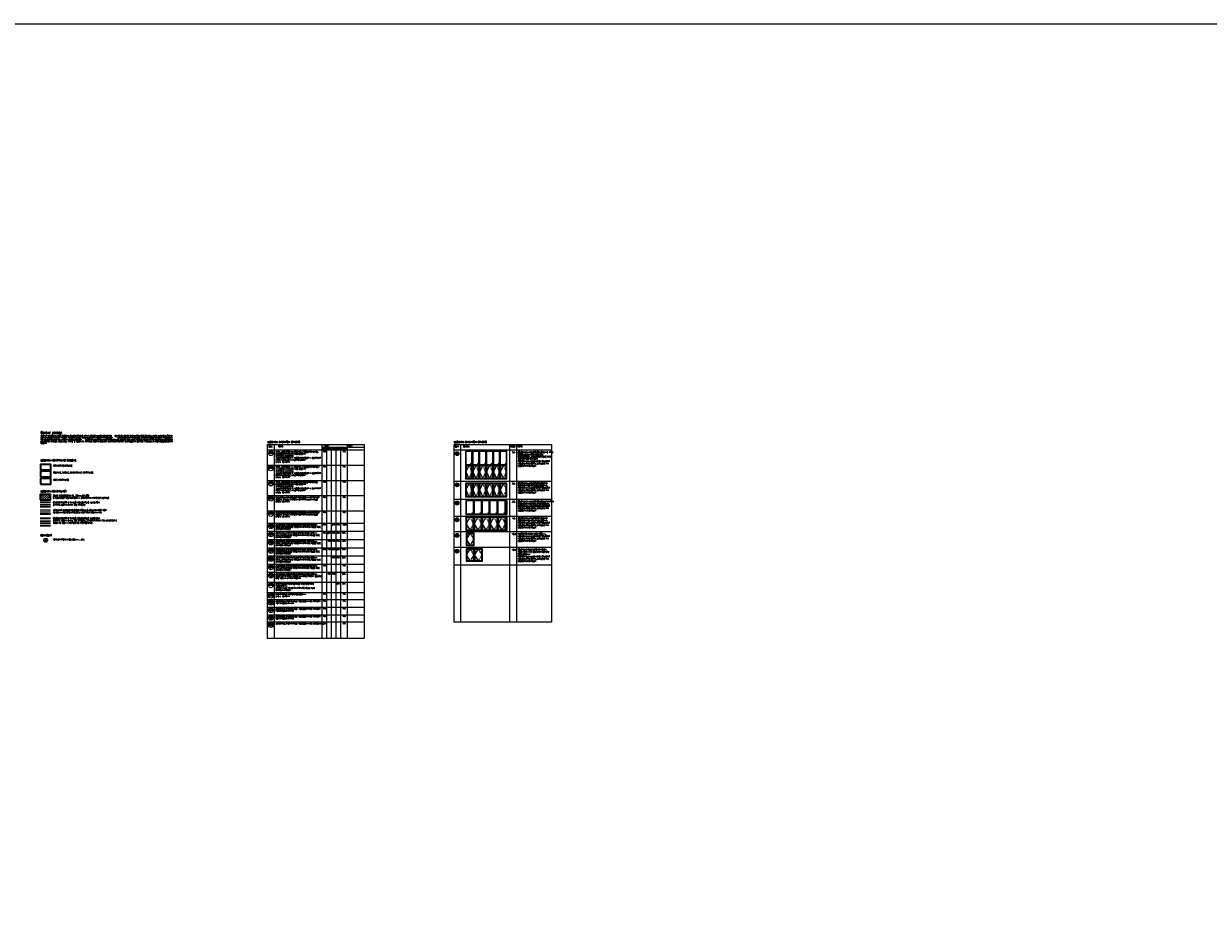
# Model space of a CAD drawing. Header units: millimetres. Extents: x -485339 to 350584, y -2181201 to -313328.
# Tile 78 of 115: x -16546 to 156034, y -1059912 to -929891. Entities that reach past the tile are written whole.
import ezdxf
from ezdxf.enums import TextEntityAlignment as Align

# ---------------------------------------------------------------- set-up
doc = ezdxf.new("R2010")
doc.units = ezdxf.units.MM
doc.header["$LTSCALE"] = 10
doc.linetypes.add('ČÁRKOVANÁ', pattern=[19.05, 12.7, -6.35])
doc.layers.get('Defpoints').update_dxf_attribs({"color": 201})
doc.layers.add('BOUR_ČÁRY_OBRYS', color=7, linetype='Continuous', lineweight=35, true_color=0x4ccd32)
doc.layers.add('BOURÁNÍ_POPIS', color=7, linetype='Continuous', lineweight=18, true_color=0x4ccd32)
for name, color, linetype, lineweight in [('N_okna', 10, 'Continuous', 18), ('N_popis', 10, 'Continuous', 18), ('N_popis_fasáda', 212, 'Continuous', 18), ('N_popis_otvory', 10, 'Continuous', 18), ('N_čáry_obrys', 10, 'Continuous', 35), ('N_čáry_obv.plášt', 212, 'Continuous', 18), ('N_čáry_obv.plášt_obrys', 212, 'Continuous', 35), ('N_čáry_plné', 10, 'Continuous', 18), ('N_šrary', 10, 'Continuous', 18), ('St_otvory_okna', 40, 'Continuous', 18), ('St_popis', 250, 'Continuous', 18), ('St_čáry_obrys', 5, 'Continuous', 35), ('St_čáry_plné', 250, 'Continuous', 18)]:
    doc.layers.add(name, color=color, linetype=linetype, lineweight=lineweight)
doc.styles.add('Andy', font='txt')
doc.styles.add('ROMANS', font='romans.shx', dxfattribs={"width": 0.8})
doc.styles.get("Standard").update_dxf_attribs({"font": 'simplex.shx', "width": 0.8})
doc.linetypes.add('IZOLACE', pattern='A,0.0001,-0.1,[134,ltypeshp.shx,S=0.1,R=0,X=-0.1,Y=0],-0.2,[134,ltypeshp.shx,S=0.1,R=180,X=0.1,Y=0],-0.1', length=0.4001)
doc.linetypes.add('ZIGZAG', pattern='A,0.00254,-5.08,[131,ltypeshp.shx,S=5.08,R=0,X=-5.08,Y=0],-10.16,[131,ltypeshp.shx,S=5.08,R=180,X=5.08,Y=0],-5.08', length=20.32254)
doc.dimstyles.new('stavebníM100', dxfattribs={"dimtxt": 165, "dimasz": 170, "dimexe": 150, "dimexo": 100, "dimgap": 30, "dimtad": 1, "dimdec": 0, "dimtxsty": 'Standard', "dimblk": 'OBLIQUE', "dimcen": -2.5, "dimdle": 150, "dimclrd": 256, "dimclre": 256, "dimclrt": 256, "dimadec": 4, "dimazin": 0, "dimtfac": 1, "dimtdec": 0, "dimtmove": 2, "dimatfit": 3, "dimldrblk": 'OBLIQUE', "dimfxl": 400, "dimfxlon": 1, "dimlwd": -1, "dimlwe": -1, "dimarcsym": 0})

# ---------------------------------------------------------------- blocks, each defined once
blk = doc.blocks.new('_OBLIQUE')
at = {"color": 0, "linetype": 'ByBlock'}
blk.add_line((-0.5, -0.5), (0.5, 0.5), dxfattribs=at)
blk = doc.blocks.new('*D2185')
at = {"layer": 'Defpoints', "color": 0, "transparency": 16777216}
for p in [(-183011, -959239), (0, -959239), (-183011, -960239)]:
    blk.add_point(p, dxfattribs=at)
at = {"layer": 'N_popis_fasáda', "transparency": 16777216}
for p, q in [((-182611, -959239), (-183161, -959239)), ((-183011, -960389), (-183011, -959089)), ((-183111, -960239), (-183161, -960239))]:
    blk.add_line(p, q, dxfattribs=at)
at = {"layer": 'N_popis_fasáda', "linetype": 'ByBlock', "transparency": 16777216, "xscale": 170, "yscale": 170, "zscale": 170}
for p, rotation in [((-183011, -959239), 90), ((-183011, -960239), 270)]:
    blk.add_blockref('_OBLIQUE', p, dxfattribs=dict(at, rotation=rotation))
at = {"layer": 'N_popis_fasáda', "transparency": 16777216, "insert": (-183124, -959739), "char_height": 165, "attachment_point": 5, "rotation": 90}
blk.add_mtext('1000', dxfattribs=at)
blk = doc.blocks.new('G$C93397BA7')
at = {"layer": 'N_okna'}
for p, q in [((1005, 0), (0, 0)), ((0, 0), (0, -2000)), ((2010, 0), (1005, 0)), ((1005, 0), (1005, -2000)), ((1005, -2000), (1005, 0)), ((3015, 0), (2010, 0)), ((2010, 0), (2010, -2000)), ((2010, -2000), (2010, 0)), ((4020, 0), (3015, 0)), ((3015, 0), (3015, -2000)), ((3015, -2000), (3015, 0)), ((5025, 0), (4020, 0)), ((4020, 0), (4020, -2000)), ((4020, -2000), (4020, 0)), ((6030, 0), (5025, 0)), ((5025, 0), (5025, -2000)), ((5025, -2000), (5025, 0)), ((6030, -2000), (6030, 0)), ((502.5, -50), (50.25, -1000)), ((954.75, -50), (50.25, -50)), ((50.25, -50), (50.25, -1950)), ((50.25, -1000), (502.5, -1950)), ((904.5, -100), (100.5, -100)), ((100.5, -100), (100.5, -1900)), ((904.5, -1900), (904.5, -100)), ((954.75, -1950), (954.75, -50)), ((1507.5, -50), (1055.25, -1000)), ((1959.75, -50), (1055.25, -50)), ((1055.25, -50), (1055.25, -1950)), ((1055.25, -1000), (1507.5, -1950)), ((1909.5, -100), (1105.5, -100)), ((1105.5, -100), (1105.5, -1900)), ((1909.5, -1900), (1909.5, -100)), ((1959.75, -1950), (1959.75, -50)), ((2512.5, -50), (2060.25, -1000)), ((2964.75, -50), (2060.25, -50)), ((2060.25, -50), (2060.25, -1950)), ((2060.25, -1000), (2512.5, -1950)), ((2914.5, -100), (2110.5, -100)), ((2110.5, -100), (2110.5, -1900)), ((2914.5, -1900), (2914.5, -100)), ((2964.75, -1950), (2964.75, -50)), ((3517.5, -50), (3065.25, -1000)), ((3969.75, -50), (3065.25, -50)), ((3065.25, -50), (3065.25, -1950)), ((3065.25, -1000), (3517.5, -1950)), ((3919.5, -100), (3115.5, -100)), ((3115.5, -100), (3115.5, -1900)), ((3919.5, -1900), (3919.5, -100)), ((3969.75, -1950), (3969.75, -50)), ((4522.5, -50), (4070.25, -1000)), ((4974.75, -50), (4070.25, -50)), ((4070.25, -50), (4070.25, -1950)), ((4070.25, -1000), (4522.5, -1950)), ((4924.5, -100), (4120.5, -100)), ((4120.5, -100), (4120.5, -1900)), ((4924.5, -1900), (4924.5, -100)), ((4974.75, -1950), (4974.75, -50)), ((5527.5, -50), (5075.25, -1000)), ((5979.75, -50), (5075.25, -50)), ((5075.25, -50), (5075.25, -1950)), ((5075.25, -1000), (5527.5, -1950)), ((5929.5, -100), (5125.5, -100)), ((5125.5, -100), (5125.5, -1900)), ((5929.5, -1900), (5929.5, -100)), ((5979.75, -1950), (5979.75, -50)), ((0, -2000), (1005, -2000)), ((50.25, -1950), (954.75, -1950)), ((100.5, -1900), (904.5, -1900)), ((1005, -2000), (2010, -2000)), ((1055.25, -1950), (1959.75, -1950)), ((1105.5, -1900), (1909.5, -1900)), ((2010, -2000), (3015, -2000)), ((2060.25, -1950), (2964.75, -1950)), ((2110.5, -1900), (2914.5, -1900)), ((3015, -2000), (4020, -2000)), ((3065.25, -1950), (3969.75, -1950)), ((3115.5, -1900), (3919.5, -1900)), ((4020, -2000), (5025, -2000)), ((4070.25, -1950), (4974.75, -1950)), ((4120.5, -1900), (4924.5, -1900)), ((5025, -2000), (6030, -2000)), ((5075.25, -1950), (5979.75, -1950)), ((5125.5, -1900), (5929.5, -1900))]:
    blk.add_line(p, q, dxfattribs=at)
at = {"layer": 'N_okna', "linetype": 'ČÁRKOVANÁ'}
for p, q in [((502.5, -50), (954.75, -1000)), ((954.75, -1000), (502.5, -1950)), ((1507.5, -50), (1959.75, -1000)), ((1959.75, -1000), (1507.5, -1950)), ((2512.5, -50), (2964.75, -1000)), ((2964.75, -1000), (2512.5, -1950)), ((3517.5, -50), (3969.75, -1000)), ((3969.75, -1000), (3517.5, -1950)), ((4522.5, -50), (4974.75, -1000)), ((4974.75, -1000), (4522.5, -1950)), ((5527.5, -50), (5979.75, -1000)), ((5979.75, -1000), (5527.5, -1950))]:
    blk.add_line(p, q, dxfattribs=at)
blk = doc.blocks.new('G$C19E18317')
at = {"layer": 'N_okna'}
h = blk.add_hatch(color=256, dxfattribs=at)
h.dxf.hatch_style = 1
edge = h.paths.add_edge_path()
edge.add_ellipse((-5189, 189), major_axis=(66.3, 0), ratio=0.9950249, start_angle=0, end_angle=180)
edge.add_ellipse((-5189, 189), major_axis=(-66.3, 0), ratio=0.9950249, start_angle=0, end_angle=180)
h = blk.add_hatch(color=256, dxfattribs=at)
h.dxf.hatch_style = 1
edge = h.paths.add_edge_path()
edge.add_ellipse((-4184, 189), major_axis=(66.3, 0), ratio=0.9950249, start_angle=0, end_angle=180)
edge.add_ellipse((-4184, 189), major_axis=(-66.3, 0), ratio=0.9950249, start_angle=0, end_angle=180)
h = blk.add_hatch(color=256, dxfattribs=at)
h.dxf.hatch_style = 1
edge = h.paths.add_edge_path()
edge.add_ellipse((-3179, 189), major_axis=(66.3, 0), ratio=0.9950249, start_angle=0, end_angle=180)
edge.add_ellipse((-3179, 189), major_axis=(-66.3, 0), ratio=0.9950249, start_angle=0, end_angle=180)
h = blk.add_hatch(color=256, dxfattribs=at)
h.dxf.hatch_style = 1
edge = h.paths.add_edge_path()
edge.add_ellipse((-2174, 189), major_axis=(66.3, 0), ratio=0.9950249, start_angle=0, end_angle=180)
edge.add_ellipse((-2174, 189), major_axis=(-66.3, 0), ratio=0.9950249, start_angle=0, end_angle=180)
h = blk.add_hatch(color=256, dxfattribs=at)
h.dxf.hatch_style = 1
edge = h.paths.add_edge_path()
edge.add_ellipse((-1169, 189), major_axis=(66.3, 0), ratio=0.9950249, start_angle=0, end_angle=180)
edge.add_ellipse((-1169, 189), major_axis=(-66.3, 0), ratio=0.9950249, start_angle=0, end_angle=180)
h = blk.add_hatch(color=256, dxfattribs=at)
h.dxf.hatch_style = 1
edge = h.paths.add_edge_path()
edge.add_ellipse((-164, 189), major_axis=(66.3, 0), ratio=0.9950249, start_angle=0, end_angle=180)
edge.add_ellipse((-164, 189), major_axis=(-66.3, 0), ratio=0.9950249, start_angle=0, end_angle=180)
for p, q in [((-5025, 2000), (-6030, 2000)), ((-6030, 2000), (-6030, 0)), ((-5075, 1950), (-5980, 1950)), ((-5980, 1950), (-5980, 50)), ((-5075, 50), (-5075, 1950)), ((-4020, 2000), (-5025, 2000)), ((-5025, 2000), (-5025, 0)), ((-5025, 0), (-5025, 2000)), ((-4070, 1950), (-4975, 1950)), ((-4975, 1950), (-4975, 50)), ((-4070, 50), (-4070, 1950)), ((-3015, 2000), (-4020, 2000)), ((-4020, 2000), (-4020, 0)), ((-4020, 0), (-4020, 2000)), ((-3065, 1950), (-3970, 1950)), ((-3970, 1950), (-3970, 50)), ((-3065, 50), (-3065, 1950)), ((-2010, 2000), (-3015, 2000)), ((-3015, 2000), (-3015, 0)), ((-3015, 0), (-3015, 2000)), ((-2060, 1950), (-2965, 1950)), ((-2965, 1950), (-2965, 50)), ((-2060, 50), (-2060, 1950)), ((-1005, 2000), (-2010, 2000)), ((-2010, 2000), (-2010, 0)), ((-2010, 0), (-2010, 2000)), ((-1055, 1950), (-1960, 1950)), ((-1960, 1950), (-1960, 50)), ((-1055, 50), (-1055, 1950)), ((0, 2000), (-1005, 2000)), ((-1005, 2000), (-1005, 0)), ((-1005, 0), (-1005, 2000)), ((-50, 1950), (-955, 1950)), ((-955, 1950), (-955, 50)), ((-50, 50), (-50, 1950)), ((0, 0), (0, 2000)), ((-6030, 0), (-5025, 0)), ((-5980, 50), (-5075, 50)), ((-5025, 0), (-4020, 0)), ((-4975, 50), (-4070, 50)), ((-4020, 0), (-3015, 0)), ((-3970, 50), (-3065, 50)), ((-3015, 0), (-2010, 0)), ((-2965, 50), (-2060, 50)), ((-2010, 0), (-1005, 0)), ((-1960, 50), (-1055, 50)), ((-1005, 0), (0, 0)), ((-955, 50), (-50, 50))]:
    blk.add_line(p, q, dxfattribs=at)
for centre in [(-5189, 189), (-4184, 189), (-3179, 189), (-2174, 189), (-1169, 189), (-164, 189)]:
    blk.add_ellipse(centre, major_axis=(66.3, 0), ratio=0.9950249, dxfattribs=at)
blk = doc.blocks.new('G$C11531CCE')
at = {"layer": 'N_okna'}
h = blk.add_hatch(color=256, dxfattribs=at)
h.dxf.hatch_style = 1
edge = h.paths.add_edge_path()
edge.add_arc((-5021, 164), 63.6, 0, 360)
h = blk.add_hatch(color=256, dxfattribs=at)
h.dxf.hatch_style = 1
edge = h.paths.add_edge_path()
edge.add_arc((-3863, 164), 63.6, 0, 360)
h = blk.add_hatch(color=256, dxfattribs=at)
h.dxf.hatch_style = 1
edge = h.paths.add_edge_path()
edge.add_arc((-2705, 164), 63.6, 0, 360)
h = blk.add_hatch(color=256, dxfattribs=at)
h.dxf.hatch_style = 1
edge = h.paths.add_edge_path()
edge.add_arc((-1547, 164), 63.6, 0, 360)
h = blk.add_hatch(color=256, dxfattribs=at)
h.dxf.hatch_style = 1
edge = h.paths.add_edge_path()
edge.add_arc((-389, 164), 63.6, 0, 360)
at = {"layer": 'Defpoints'}
blk.add_lwpolyline([(0, 0), (-210, 0), (-210, 2000), (0, 2000)], close=True, dxfattribs=at)
at = {"layer": 'N_okna'}
for p, q in [((-6000, 2000), (-6000, 0)), ((-4842, 2000), (-6000, 2000)), ((-5950, 1950), (-5950, 50)), ((-4892, 1950), (-5950, 1950)), ((-4892, 50), (-4892, 1950)), ((-4842, 0), (-4842, 2000)), ((-4842, 2000), (-4842, 0)), ((-4842, 2000), (-4842, 0)), ((-3884, 2000), (-4842, 2000)), ((-4842, 2000), (-4842, 0)), ((-3684, 2000), (-4842, 2000)), ((-4792, 1950), (-4792, 50)), ((-3734, 1950), (-4792, 1950)), ((-2826, 2000), (-3884, 2000)), ((-3734, 50), (-3734, 1950)), ((-3684, 0), (-3684, 2000)), ((-3684, 2000), (-3684, 0)), ((-3684, 2000), (-3684, 0)), ((-3684, 2000), (-3684, 0)), ((-2526, 2000), (-3684, 2000)), ((-3634, 1950), (-3634, 50)), ((-2576, 1950), (-3634, 1950)), ((-1768, 2000), (-2826, 2000)), ((-2576, 50), (-2576, 1950)), ((-2526, 0), (-2526, 2000)), ((-2526, 2000), (-2526, 0)), ((-2526, 2000), (-2526, 0)), ((-2526, 2000), (-2526, 0)), ((-1368, 2000), (-2526, 2000)), ((-2476, 1950), (-2476, 50)), ((-1418, 1950), (-2476, 1950)), ((-710, 2000), (-1768, 2000)), ((-1418, 50), (-1418, 1950)), ((-1368, 0), (-1368, 2000)), ((-1368, 2000), (-1368, 0)), ((-1368, 2000), (-1368, 0)), ((-1368, 2000), (-1368, 0)), ((-210, 2000), (-1368, 2000)), ((-1318, 1950), (-1318, 50)), ((-260, 1950), (-1318, 1950)), ((-260, 50), (-260, 1950)), ((-210, 0), (-210, 2000)), ((-210, 2000), (-210, 0)), ((-210, 2000), (-210, 0)), ((-6000, 0), (-4842, 0)), ((-5950, 50), (-4892, 50)), ((-4842, 0), (-3684, 0)), ((-4792, 50), (-3734, 50)), ((-3684, 0), (-2526, 0)), ((-3634, 50), (-2576, 50)), ((-2526, 0), (-1368, 0)), ((-2476, 50), (-1418, 50)), ((-1368, 0), (-210, 0)), ((-1318, 50), (-260, 50))]:
    blk.add_line(p, q, dxfattribs=at)
blk.add_lwpolyline([(-6000, 0), (0, 0), (0, 2000), (-6000, 2000)], close=True, dxfattribs=at)
blk.add_lwpolyline([(-6000, 0), (0, 0), (0, 2000), (-6000, 2000)], close=True, dxfattribs=at)
for centre in [(-5021, 164), (-3863, 164), (-2705, 164), (-1547, 164), (-389, 164)]:
    blk.add_circle(centre, 63.6, dxfattribs=at)
blk = doc.blocks.new('G$C858BC952')
at = {"layer": 'Defpoints'}
blk.add_lwpolyline([(5790, 0), (6000, 0), (6000, 2000), (5790, 2000)], close=True, dxfattribs=at)
at = {"layer": 'N_okna'}
for p, q in [((0, 2000), (0, 0)), ((1158, 2000), (0, 2000)), ((50, 1950), (50, 50)), ((1108, 1950), (50, 1950)), ((579, 1950), (50, 1000)), ((100, 1900), (100, 100)), ((1058, 1900), (100, 1900)), ((1058, 100), (1058, 1900)), ((1108, 50), (1108, 1950)), ((1158, 0), (1158, 2000)), ((1158, 2000), (1158, 0)), ((2000, 2000), (1158, 2000)), ((1208, 1950), (1208, 50)), ((2266, 1950), (1208, 1950)), ((1737, 1950), (1208, 1000)), ((1258, 1900), (1258, 100)), ((2216, 1900), (1258, 1900)), ((3000, 2000), (2000, 2000)), ((2216, 100), (2216, 1900)), ((2266, 50), (2266, 1950)), ((2316, 0), (2316, 2000)), ((2316, 2000), (2316, 0)), ((2366, 1950), (2366, 50)), ((3424, 1950), (2366, 1950)), ((2895, 1950), (2366, 1000)), ((2416, 1900), (2416, 100)), ((3374, 1900), (2416, 1900)), ((4000, 2000), (3000, 2000)), ((3374, 100), (3374, 1900)), ((3424, 50), (3424, 1950)), ((3474, 0), (3474, 2000)), ((3474, 2000), (3474, 0)), ((3524, 1950), (3524, 50)), ((4582, 1950), (3524, 1950)), ((4053, 1950), (3524, 1000)), ((3574, 1900), (3574, 100)), ((4532, 1900), (3574, 1900)), ((5000, 2000), (4000, 2000)), ((4532, 100), (4532, 1900)), ((4582, 50), (4582, 1950)), ((4632, 0), (4632, 2000)), ((4632, 2000), (4632, 0)), ((4682, 1950), (4682, 50)), ((5740, 1950), (4682, 1950)), ((5211, 1950), (4682, 1000)), ((4732, 1900), (4732, 100)), ((5690, 1900), (4732, 1900)), ((5790, 2000), (5000, 2000)), ((5690, 100), (5690, 1900)), ((5740, 50), (5740, 1950)), ((5790, 0), (5790, 2000)), ((0, 0), (1158, 0)), ((50, 1000), (579, 50)), ((50, 50), (1108, 50)), ((100, 100), (1058, 100)), ((1158, 0), (2316, 0)), ((1208, 1000), (1737, 50)), ((1208, 50), (2266, 50)), ((1258, 100), (2216, 100)), ((2316, 0), (3474, 0)), ((2366, 1000), (2895, 50)), ((2366, 50), (3424, 50)), ((2416, 100), (3374, 100)), ((3474, 0), (4632, 0)), ((3524, 1000), (4053, 50)), ((3524, 50), (4582, 50)), ((3574, 100), (4532, 100)), ((4632, 0), (5790, 0)), ((4682, 1000), (5211, 50)), ((4682, 50), (5740, 50)), ((4732, 100), (5690, 100))]:
    blk.add_line(p, q, dxfattribs=at)
at = {"layer": 'N_okna', "linetype": 'ČÁRKOVANÁ'}
for p, q in [((579, 1950), (1108, 1000)), ((1737, 1950), (2266, 1000)), ((2895, 1950), (3424, 1000)), ((4053, 1950), (4582, 1000)), ((5211, 1950), (5740, 1000)), ((1108, 1000), (579, 50)), ((2266, 1000), (1737, 50)), ((3424, 1000), (2895, 50)), ((4582, 1000), (4053, 50)), ((5740, 1000), (5211, 50))]:
    blk.add_line(p, q, dxfattribs=at)
blk = doc.blocks.new('G$C234DA3A5')
at = {"layer": 'St_otvory_okna', "color": 0}
for points in [[(0, 0), (1200, 0), (1200, 1800), (0, 1800)], [(50, 50), (1150, 50), (1150, 1750), (50, 1750)], [(100, 100), (1100, 100), (1100, 1700), (100, 1700)]]:
    blk.add_lwpolyline(points, close=True, dxfattribs=at)
blk.add_lwpolyline([(600, 50), (50, 900), (600, 1750)], dxfattribs=at)
at = {"layer": 'St_otvory_okna', "color": 0, "linetype": 'ČÁRKOVANÁ'}
blk.add_lwpolyline([(600, 50), (1150, 900), (600, 1750)], dxfattribs=at)

msp = doc.modelspace()

# ---------------------------------------------------------------- hatches: boundary and pattern name
at = {"layer": 'N_šrary'}
h = msp.add_hatch(dxfattribs=at)
h.set_pattern_fill('ANSI31', color=10, scale=75)
h.paths.add_polyline_path([(-12623.9, -999256.4), (-12623.9, -998456.4), (-14123.9, -998456.4), (-14123.9, -999256.4)])

# ---------------------------------------------------------------- linework, layer by layer
at = {"layer": 'BOUR_ČÁRY_OBRYS'}
msp.add_lwpolyline([(-14100.8, -995894.4), (-12600.8, -995894.4), (-12600.8, -995094.4), (-14100.8, -995094.4)], close=True, dxfattribs=at)
at = {"layer": 'Defpoints'}
msp.add_lwpolyline([(-480994, -929890.9), (286897.8, -929890.9), (286897.8, -1189933.9), (-480994, -1189933.9)], close=True, dxfattribs=at)
at = {"layer": 'N_popis_otvory'}
for centre, radius in [((19451.7, -992441.8), 354.6), ((46586.5, -992515.6), 283.2), ((19451.7, -994656.2), 354.6), ((19451.7, -996870.7), 354.6), ((46586.5, -997066.2), 283.2), ((19451.7, -999085.1), 354.6), ((19451.7, -1001299.5), 354.6), ((46586.5, -999705.8), 283.2), ((46586.5, -1002150.5), 283.2), ((19451.7, -1003085.1), 354.6), ((19451.7, -1004281.6), 354.6), ((46586.5, -1004435.7), 283.2), ((19451.7, -1005478.1), 354.6), ((19451.7, -1006674.6), 354.6), ((19451.7, -1007871), 354.6), ((46586.5, -1006721), 283.2), ((19451.7, -1009067.5), 354.6), ((19451.7, -1010264), 354.6), ((19451.7, -1011692.3), 354.6), ((19451.7, -1013209.9), 354.6), ((19451.7, -1014229.3), 354.6), ((19451.7, -1015320.6), 354.6), ((19451.7, -1016443.2), 354.6), ((19451.7, -1017485.4), 354.6)]:
    msp.add_circle(centre, radius, dxfattribs=at)
at = {"layer": 'N_čáry_obrys'}
for points in [[(-14100.8, -996950.1), (-12600.8, -996950.1), (-12600.8, -996150.1), (-14100.8, -996150.1)], [(-14123.9, -999256.4), (-12623.9, -999256.4), (-12623.9, -998456.4), (-14123.9, -998456.4)]]:
    msp.add_lwpolyline(points, close=True, dxfattribs=at)
msp.add_lwpolyline([(-14123.9, -1001920.9), (-12623.9, -1001920.9)], dxfattribs=at)
at = {"layer": 'N_čáry_obv.plášt', "linetype": 'ZIGZAG', "ltscale": 4}
for points in [[(-14123.9, -999907.9), (-12623.9, -999907.9)], [(-14123.9, -1002667.1), (-12623.9, -1002667.1)]]:
    msp.add_lwpolyline(points, dxfattribs=at)
at = {"layer": 'N_čáry_obv.plášt', "linetype": 'IZOLACE', "ltscale": 45}
msp.add_lwpolyline([(-14123.9, -1001004.6), (-12623.9, -1001004.6)], dxfattribs=at)
at = {"layer": 'N_čáry_obv.plášt_obrys'}
for points in [[(-14123.9, -999607.9), (-12623.9, -999607.9)], [(-14123.9, -1000207.9), (-12623.9, -1000207.9)], [(-14123.9, -1001304.6), (-12623.9, -1001304.6)], [(-14123.9, -1002367.1), (-12623.9, -1002367.1)], [(-14123.9, -1002967.1), (-12623.9, -1002967.1)]]:
    msp.add_lwpolyline(points, dxfattribs=at)
at = {"layer": 'N_čáry_plné'}
for points in [[(19097.1, -992441.8), (19806.2, -992441.8)], [(19097.1, -994656.2), (19806.2, -994656.2)], [(19097.1, -996870.7), (19806.2, -996870.7)], [(19097.1, -999085.1), (19806.2, -999085.1)], [(19097.1, -1001299.5), (19806.2, -1001299.5)], [(19097.1, -1003085.1), (19806.2, -1003085.1)], [(19097.1, -1004281.6), (19806.2, -1004281.6)], [(19097.1, -1005478.1), (19806.2, -1005478.1)], [(19097.1, -1006674.6), (19806.2, -1006674.6)], [(19097.1, -1007871), (19806.2, -1007871)], [(19097.1, -1009067.5), (19806.2, -1009067.5)], [(19097.1, -1010264), (19806.2, -1010264)], [(19097.1, -1011692.3), (19806.2, -1011692.3)], [(19097.1, -1013209.9), (19806.2, -1013209.9)], [(19097.1, -1014229.3), (19806.2, -1014229.3)], [(19097.1, -1015320.6), (19806.2, -1015320.6)], [(19097.1, -1016443.2), (19806.2, -1016443.2)], [(19097.1, -1017485.4), (19806.2, -1017485.4)]]:
    msp.add_lwpolyline(points, dxfattribs=at)
msp.add_circle((-13342.4, -1005126.2), 285.9, dxfattribs=at)
at = {"layer": 'St_popis'}
for points in [[(18948.2, -991184.4), (18948.2, -1019412.4)], [(18948.2, -991184.4), (33058.5, -991184.4)], [(18948.2, -991983.4), (33058.5, -991983.4)], [(19948.2, -991184.4), (19948.2, -1019412.4)], [(26910.3, -991184.4), (26910.3, -1019412.4)], [(26910.3, -991597.9), (33058.5, -991597.9)], [(27585, -991597.9), (27585, -1019412.4)], [(28259.7, -991566.1), (28259.7, -1019412.4)], [(28934.4, -991597.9), (28934.4, -1019412.4)], [(29609.1, -991597.9), (29609.1, -1019412.4)], [(30567.2, -991184.4), (30567.2, -1019412.4)], [(33058.5, -991184.4), (33058.5, -1019412.4)], [(46110.1, -991184.4), (46110.1, -1017027)], [(46110.1, -991184.4), (60341.4, -991184.4)], [(46110.1, -991983.4), (60341.4, -991983.4)], [(47110.1, -991184.4), (47110.1, -1017027)], [(54241.4, -991184.4), (54241.4, -1017027)], [(55241.4, -991184.4), (55241.4, -1017027)], [(60341.4, -991184.4), (60341.4, -1017027)], [(18948.2, -994197.8), (33058.5, -994197.8)], [(18948.2, -996412.2), (33058.5, -996412.2)], [(46110.1, -996534), (60341.4, -996534)], [(18948.2, -998626.7), (33058.5, -998626.7)], [(46110.1, -999173.6), (60341.4, -999173.6)], [(18948.2, -1000841.1), (33058.5, -1000841.1)], [(18948.2, -1002626.7), (33058.5, -1002626.7)], [(46110.1, -1001618.3), (60341.4, -1001618.3)], [(18948.2, -1003823.2), (33058.5, -1003823.2)], [(46110.1, -1003850.4), (60341.4, -1003850.4)], [(18948.2, -1005019.7), (33058.5, -1005019.7)], [(46110.1, -1006135.7), (60341.4, -1006135.7)], [(18948.2, -1006216.2), (33058.5, -1006216.2)], [(18948.2, -1007412.6), (33058.5, -1007412.6)], [(18948.2, -1008609.1), (33058.5, -1008609.1)], [(46110.1, -1008697.8), (60341.4, -1008697.8)], [(18948.2, -1009805.6), (33058.5, -1009805.6)], [(18948.2, -1011233.9), (33058.5, -1011233.9)], [(18948.2, -1012751.5), (33058.5, -1012751.5)], [(18948.2, -1013770.9), (33058.5, -1013770.9)], [(18948.2, -1014862.2), (33058.5, -1014862.2)], [(18948.2, -1015984.8), (33058.5, -1015984.8)], [(18948.2, -1017027), (33058.5, -1017027)], [(46110.1, -1017027), (60341.4, -1017027)], [(18948.2, -1019412.4), (33058.5, -1019412.4)]]:
    msp.add_lwpolyline(points, dxfattribs=at)
at = {"layer": 'St_čáry_obrys'}
msp.add_lwpolyline([(-14100.8, -994888.3), (-12600.8, -994888.3), (-12600.8, -994088.3), (-14100.8, -994088.3)], close=True, dxfattribs=at)
at = {"layer": 'St_čáry_plné'}
msp.add_lwpolyline([(-14123.9, -1000704.6), (-12623.9, -1000704.6)], dxfattribs=at)

# ---------------------------------------------------------------- block references
at = {"layer": 'N_okna'}
for name, p in [('G$C19E18317', (53840, -994173.2)), ('G$C93397BA7', (47810, -994173.2)), ('G$C93397BA7', (47810, -996812.8)), ('G$C11531CCE', (53862.1, -1001359.8)), ('G$C858BC952', (47883.3, -1003732)), ('G$C234DA3A5', (47899.3, -1005885.6)), ('G$C234DA3A5', (47899.3, -1008170.9)), ('G$C234DA3A5', (49099.3, -1008170.9))]:
    msp.add_blockref(name, p, dxfattribs=at)

# ---------------------------------------------------------------- texts
at = {"layer": 'BOURÁNÍ_POPIS', "insert": (-12232.2, -995178.7), "char_height": 200, "width": 17412.882, "attachment_point": 1, "style": 'ROMANS'}
msp.add_mtext('BOURANÉ, RUŠENÉ, DEMONTOVANÉ KONSTRUKCE', dxfattribs=at)
at = {"layer": 'N_popis', "width": 0.8}
msp.add_text('Z1', height=200, dxfattribs=at).set_placement((-13342.4, -1005126.2), align=Align.MIDDLE_CENTER)
at = {"layer": 'N_popis', "char_height": 200, "attachment_point": 1, "style": 'ROMANS'}
for s, insert, width in [('NOVÉ KONSTRUKCE', (-12232.2, -996234.4), 17412.882), ('ZDIVO Z POROBETONU TL. 300mm P4-550\\PO ROZMĚRECH 300x599x249mm ZDĚNÝCH NA SYSTÉMOVÉ LEPIDLO', (-12255.2, -998540.7), 17412.882), ('KONTAKTNÍ ZATEPLOVACÍ SYSTÉM SOKLU S IZOLANTEM EPS 100F\\PTL.100mm POD ÚROVNÍ TERÉNU A DO VÝŠKY 350mm XPS', (-12255.2, -1000649.5), 17412.882), ('OBVODOVÝ PLÁŠT Z PANELŮ HORIZONTÁLNĚ KLADENÝCH\\PZ IPN TL.120mm Umin= DLE VÝPOČTU', (-12255.2, -999522.5), 17412.882), ('OBVODOVÝ PLÁŠT Z PANELŮ HORIZONTÁLNĚ KLADENÝCH\\PZ IPN TL.120mm Umin= DLE VÝPOČTU; Z VNITŘNÍ STRANY SDK OPLÁŠTĚNÍ Z DESEK TL.12,5mm KOTVENÉ DO PROFILŮ CW50', (-12255.2, -1001843), 9073.216), ('VĚTRACÍ MŘÍŽKA 1100x400mm - 6ks', (-12255.2, -1004944.9), 17412.882)]:
    msp.add_mtext(s, dxfattribs=dict(at, insert=insert, width=width))
at = {"layer": 'N_popis_otvory', "width": 0.8}
for s, p in [('D01', (19451.7, -992334)), ('O01', (46586.5, -992515.6)), ('D02', (19451.7, -994548.4)), ('D03', (19451.7, -996762.8)), ('O02', (46586.5, -997066.2)), ('D04', (19451.7, -998977.3)), ('O03', (46586.5, -999705.8)), ('D05', (19451.7, -1001191.7)), ('O04', (46586.5, -1002150.5)), ('D06', (19451.7, -1002977.3)), ('D07', (19451.7, -1004173.8)), ('P', (19451.7, -1003267.9)), ('L', (19451.7, -1004464.4)), ('O05', (46586.5, -1004435.7)), ('D08', (19451.7, -1005370.3)), ('P', (19451.7, -1005660.9)), ('D09', (19451.7, -1006566.8)), ('D10', (19451.7, -1007763.2)), ('L', (19451.7, -1006857.3)), ('O06', (46586.5, -1006721)), ('D11', (19451.7, -1008959.7)), ('P', (19451.7, -1008053.8)), ('L', (19451.7, -1009250.3)), ('D12', (19451.7, -1010156.2)), ('P', (19451.7, -1010446.8)), ('D13', (19451.7, -1011584.5)), ('D14', (19451.7, -1013102.1)), ('D15', (19451.7, -1014121.5)), ('P', (19451.7, -1014412)), ('D16', (19451.7, -1015212.8)), ('D17', (19451.7, -1016335.4)), ('L', (19451.7, -1015503.4)), ('D18', (19451.7, -1017377.6)), ('P', (19451.7, -1016626)), ('L', (19451.7, -1017668.2))]:
    msp.add_text(s, height=180, dxfattribs=at).set_placement(p, align=Align.MIDDLE_CENTER)
at = {"layer": 'St_popis', "attachment_point": 1, "style": 'ROMANS'}
for s, insert, char_height, width in [('\\pxqj;{\\Fromand|c238;\\H1.666667x;Obecné zásady:\\Fromans|c238; \\P\\Fromans.shx|c238;\\H0.495x;VŠECHNY ROZMĚRY JE NUTNÉ OVĚŘIT NA STAVBĚ! PŘÍPADNĚ UPRAVIT ROZMĚRY NAVRŽENÝCH PRVKŮ!    JELIKOŽ SE JEDNÁ O ÚPRAVU STÁVAJÍCÍHO OBJEKTU, NELZE NAVRHNOUT VŠECHNY DETAILY A ROZMĚRY PRVKŮ. PŘÍPADNÉ TAKOVÉTO SITUACE BUDOU MUSET BÝT VYŘEŠENY PŘI REALIZACI.      VEŠKERÉ STAVEBNÍ KONSTRUKCE A SYSTÉMY BUDOU PROVÁDĚNY V SOULADU S TECHNOLOGICKÝMI PŘEDPISY A POSTUPY DANÉHO VÝROBCE!     V RÁMCI STAVEBNÍ PŘIPRAVENSOTI PRO INSTALACE ROZVODŮ BUDE NUTNÉ PROVÉST VODOROVNÉ A SVISLÉ DRÁŽKY DLE POTŘEB JEDNOTLIVÝCH PROFESÍ, KTERÉ JSOU PATRNÉ Z DÍLČÍCH PD. PŘÍPADNÉ POŽÁRNÍ ODOLNOSTI KONSTRUKCÍ MUSÍ BÝT ZKONTROLOVÁNY ZDA JOU V SOULADU S POŽÁRNĚBEZPEČNOSTNÍM ŘEŠENÍM.}', (-14076, -989281), 200, 18712.279), ('{\\W0.7;\\A1;\\Fsimplex.shx|c238;OZN.}', (19126.5, -991369.5), 200, 4751.872), ('VRATA  5100x3700 mm ROLOVACÍ, Z OCELOVÝCH LAMEL; \\PS INTEGROVANÝMI DVEŘMI 800x2000mm\\PZATEPLENÉ PUR PĚNOU\\P+ LEMOVACÍ PROFILY + VNĚJŠÍ KRYT ROLETY + ELEKTRICKÝ POHON NA DÁLKOVÉ A RUČNÍ OVLÁDÁNÍ\\PUmax= 1,5 W/mK', (20171.4, -992148.6), 180, 6687.527), ('{\\W0.7;\\A1;\\Fsimplex.shx|c238;POPIS}', (20543.6, -991369.5), 200, 4751.872), ('{\\W0.7;\\A1;\\Fsimplex.shx|c238;1.NP}', (26998.1, -991646.3), 200, 4751.872), ('1ks', (27031.9, -992091.8), 200, 556.267), ('{\\W0.7;\\A1;\\Fsimplex.shx|c238;POČET}', (27184.1, -991239.8), 200, 4751.872), ('{\\W0.7;\\A1;\\Fsimplex.shx|c238;2.NP}', (27707.4, -991646.3), 200, 4751.872), ('{\\W0.7;\\A1;\\Fsimplex.shx|c238;3.NP}', (28347.5, -991646.3), 200, 4751.872), ('{\\W0.7;\\A1;\\Fsimplex.shx|c238;4.NP}', (29056.8, -991646.3), 200, 4751.872), ('1ks', (29888.5, -992091.8), 200, 556.267), ('{\\W0.7;\\A1;\\Fsimplex.shx|c238;POZN.}', (30686.5, -991239.8), 200, 4751.872), ('{\\W0.7;\\A1;\\Fsimplex.shx|c238;OZN.}', (46288.5, -991369.5), 200, 4751.872), ('{\\W0.7;\\A1;\\Fsimplex.shx|c238;SCHÉMA}', (47471.8, -991369.5), 200, 4751.872), ('{\\W0.7;\\A1;\\Fsimplex.shx|c238;POČET}', (54346, -991369.5), 200, 4751.872), ('2ks', (54619, -992221.3), 200, 556.267), ('{\\W0.7;\\A1;\\Fsimplex.shx|c238;POPIS}', (55411.7, -991369.5), 200, 4751.872), ('{\\W0.7;\\A1;\\Fsimplex.shx|c238;SOUSTAVA 6-tI PLASTOVÝCH OKEN VE DVOU ŘADÁCH O CELKOVÉM ROZMĚRU 6030x4000mm, HORNÍ ŘADA PEVNÉ FIXNÍ ZASKLENÍ BEZ OTEVÍRÁNÍ\\PHODNOTA Umax=1,20W/m2.k STAVEBNÍ HLOUBKA RÁMU 82MM, ZASKLENO MIN. IZOLAČNÍM DVOJSKLEM}', (55452.5, -992190.7), 200, 4745.327), ('STÁVAJÍCÍ KONSTRUKCE', (-12232.2, -994172.7), 200, 17412.882), ('VRATA  5070x5400 mm ROLOVACÍ, Z OCELOVÝCH LAMEL Z \\PS INTEGROVANÝMI DVEŘMI 800x2000mm \\PZATEPLENÉ PUR PĚNOU\\P+ LEMOVACÍ PROFILY + VNĚJŠÍ KRYT ROLETY + ELEKTRICKÝ POHON NA DÁLKOVÉ A RUČNÍ OVLÁDÁNÍ\\PUmax= 1,5 W/mK', (20171.4, -994363), 180, 6687.527), ('1ks', (27031.9, -994306.2), 200, 556.267), ('1ks', (29888.5, -994306.2), 200, 556.267), ('VRATA  3750x3600 mm ROLOVACÍ,Z OCELOVÝCH LAMEL; \\PS INTEGROVANÝMI DVEŘMI 800x2000mm \\PZATEPLENÉ PUR PĚNOU\\P+ LEMOVACÍ PROFILY + VNĚJŠÍ KRYT ROLETY + ELEKTRICKÝ POHON NA DÁLKOVÉ A RUČNÍ OVLÁDÁNÍ\\PUmax= 1,5 W/mK', (20171.4, -996577.5), 180, 6687.527), ('1ks', (27031.9, -996520.6), 200, 556.267), ('1ks', (29888.5, -996520.6), 200, 556.267), ('2ks', (54619, -996771.9), 200, 556.267), ('{\\W0.7;\\A1;\\Fsimplex.shx|c238;SOUSTAVA 6-tI PLASTOVÝCH OKEN O CELKOVÉM ROZMĚRU 6030x2000mm,  \\PHODNOTA Umax=1,20W/m2.k STAVEBNÍ HLOUBKA RÁMU 82MM, ZASKLENO MIN. IZOLAČNÍM DVOJSKLEM}', (55452.5, -996741.3), 200, 4745.327), ('DVOUKŘÍDLA VRATA OCELOVÁ 1550x2500mm DO STÁVAJÍCÍ OCELOVÉ ZÁRUBNĚ S DVEŘNÍM ZAVÍRÁNÍM, KLIKA-KOULE\\PUmax= 3,5 W/mK', (20171.4, -998791.9), 180, 6687.527), ('1ks', (27031.9, -998735.1), 200, 556.267), ('1ks', (29888.5, -998735.1), 200, 556.267), ('DVOUKŘÍDLA VRATA OCELOVÁ 1860x2500mm DO STÁVAJÍCÍ OCELOVÉ ZÁRUBNĚ S DVEŘNÍM ZAVÍRÁNÍM, KLIKA-KOULE\\PUmax= 3,5 W/mK', (20171.4, -1001006.3), 180, 6687.527), ('1ks', (27031.9, -1000949.5), 200, 556.267), ('1ks', (29888.5, -1000949.5), 200, 556.267), ('3ks', (54619, -999411.5), 200, 556.267), ('{\\W0.7;\\A1;\\Fsimplex.shx|c238;SOUSTAVA 5-tI PLASTOVÝCH OKEN PEVNÝCH O CELKOVÉM ROZMĚRU 5790x2000mm, \\PHODNOTA Umax=1,20W/m2.k STAVEBNÍ HLOUBKA RÁMU 82MM, ZASKLENO MIN. IZOLAČNÍM DVOJSKLEM}', (55452.5, -999380.8), 200, 4745.327), ('7ks', (54619, -1001856.2), 200, 556.267), ('{\\W0.7;\\A1;\\Fsimplex.shx|c238;SOUSTAVA 5-tI PLASTOVÝCH OKEN O CELKOVÉM ROZMĚRU 5790x2000mm, \\PHODNOTA Umax=1,20W/m2.k STAVEBNÍ HLOUBKA RÁMU 82MM, ZASKLENO MIN. IZOLAČNÍM DVOJSKLEM}', (55452.5, -1001825.6), 200, 4745.327), ('JEDNOKŘÍDLÉ DVEŘNÍ KŘÍDLO OTEVÍRANÉ 800x1970mm\\PPRAVÉ; ZÁRUBĚN BUDE PONECHÁNA STÁVAJÍCÍ, POUZE BUDE OPATŘENA NÁTĚREM', (20171.4, -1002791.9), 180, 6687.527), ('JEDNOKŘÍDLÉ DVEŘNÍ KŘÍDLO OTEVÍRANÉ 800x1970mm\\PLEVÉ; ZÁRUBĚN BUDE PONECHÁNA STÁVAJÍCÍ, POUZE BUDE OPATŘENA NÁTĚREM', (20171.4, -1003988.4), 180, 6687.527), ('5ks', (27031.9, -1002735.1), 200, 556.267), ('1ks', (27031.9, -1003931.6), 200, 556.267), ('2ks', (27706.6, -1003931.6), 200, 556.267), ('3ks', (28381.3, -1003931.6), 200, 556.267), ('6ks', (28381.3, -1002735.1), 200, 556.267), ('3ks', (29056, -1003931.6), 200, 556.267), ('1ks', (29056, -1002735.1), 200, 556.267), ('9ks', (29888.5, -1003931.6), 200, 556.267), ('12ks', (29888.5, -1002735.1), 200, 556.267), ('10ks', (54619, -1004141.5), 200, 556.267), ('{\\W0.7;\\A1;\\Fsimplex.shx|c238;PLASTOVÝCH OKEN 1200x1800mm, \\PHODNOTA Umax=1,20W/m2.k STAVEBNÍ HLOUBKA RÁMU 82MM, ZASKLENO MIN. IZOLAČNÍM DVOJSKLEM}', (55452.5, -1004110.8), 200, 4745.327), ('JEDNOKŘÍDLÉ DVEŘNÍ KŘÍDLO OTEVÍRANÉ 700x1970mm\\PPRAVÉ; ZÁRUBĚN BUDE PONECHÁNA STÁVAJÍCÍ, POUZE BUDE OPATŘENA NÁTĚREM', (20171.4, -1005184.9), 180, 6687.527), ('1ks', (27706.6, -1005128.1), 200, 556.267), ('1ks', (28381.3, -1005128.1), 200, 556.267), ('1ks', (29056, -1005128.1), 200, 556.267), ('3ks', (29888.5, -1005128.1), 200, 556.267), ('JEDNOKŘÍDLÉ DVEŘNÍ KŘÍDLO OTEVÍRANÉ 700x1970mm\\PLEVÉ; ZÁRUBĚN BUDE PONECHÁNA STÁVAJÍCÍ, POUZE BUDE OPATŘENA NÁTĚREM', (20171.4, -1006381.4), 180, 6687.527), ('JEDNOKŘÍDLÉ DVEŘNÍ KŘÍDLO OTEVÍRANÉ 900x1970mm\\PPRAVÉ; ZÁRUBĚN BUDE PONECHÁNA STÁVAJÍCÍ, POUZE BUDE OPATŘENA NÁTĚREM', (20171.4, -1007577.8), 180, 6687.527), ('4ks', (27031.9, -1006324.6), 200, 556.267), ('1ks', (27706.6, -1006324.6), 200, 556.267), ('2ks', (28381.3, -1006324.6), 200, 556.267), ('1ks', (28381.3, -1007521), 200, 556.267), ('2ks', (29056, -1006324.6), 200, 556.267), ('1ks', (29056, -1007521), 200, 556.267), ('2ks', (29888.5, -1007521), 200, 556.267), ('9ks', (29888.5, -1006324.6), 200, 556.267), ('10ks', (54619, -1006426.8), 200, 556.267), ('{\\W0.7;\\A1;\\Fsimplex.shx|c238;SOUSTAVA DVOU PLASTOVÝCH OKEN 1200x1800mm O CELKOVÉM ROZMĚRU 2400x1800mm\\PHODNOTA Umax=1,20W/m2.k STAVEBNÍ HLOUBKA RÁMU 82MM, ZASKLENO MIN. IZOLAČNÍM DVOJSKLEM}', (55452.5, -1006396.1), 200, 4745.327), ('JEDNOKŘÍDLÉ DVEŘNÍ KŘÍDLO OTEVÍRANÉ 900x1970mm\\PLEVÉ; ZÁRUBĚN BUDE PONECHÁNA STÁVAJÍCÍ, POUZE BUDE OPATŘENA NÁTĚREM', (20171.4, -1008774.3), 180, 6687.527), ('1ks', (27031.9, -1008717.5), 200, 556.267), ('1ks', (29888.5, -1008717.5), 200, 556.267), ('JEDNOKŘÍDLÉ DVEŘNÍ KŘÍDLO OTEVÍRANÉ 600x1800mm\\PPRAVÉ DO WC PŘÍČKY VČETNĚ LAMINÁTOVÉ PŘÍČKY  CELKOVÉ ŠÍŘE 1250mm A VÝŠKY 1900mm', (20171.4, -1009970.8), 180, 6687.527), ('1ks', (27706.6, -1009914), 200, 556.267), ('1ks', (28381.3, -1009914), 200, 556.267), ('2ks', (29888.5, -1009914), 200, 556.267), ('DVEŘNÍ KŘÍDLA PRO DVOUKŘÍDLÉ DVEŘE OTEVÍRANÉ 1250x1970mm\\PZÁRUBĚN BUDE PONECHÁNA STÁVAJÍCÍ, POUZE BUDE OPATŘENA NÁTĚREM', (20171.4, -1011399.1), 180, 6687.527), ('DVEŘNÍ KŘÍDLO PLASTOVÉ 800x2000mm\\PUmax= 1,5 W/mK', (20171.4, -1012916.7), 180, 6687.527), ('1ks', (27031.9, -1012859.9), 200, 556.267), ('2ks', (29056, -1011342.3), 200, 556.267), ('2ks', (29888.5, -1011342.3), 200, 556.267), ('1ks', (29888.5, -1012859.9), 200, 556.267), ('JEDNOKŘÍDLÉ DVEŘNÍ KŘÍDLO  900x2000mm DO MÍSTNOSTI 1.07 S POŽADAVKY PBŘ', (20171.4, -1013936.1), 180, 6687.527), ('1ks', (27031.9, -1013879.3), 200, 556.267), ('1ks', (29888.5, -1013879.3), 200, 556.267), ('JEDNOKŘÍDLÉ DVEŘNÍ KŘÍDLO  700x2000mm DO MÍSTNOSTI 1.09 S POŽADAVKY PBŘ', (20171.4, -1015027.4), 180, 6687.527), ('JEDNOKŘÍDLÉ DVEŘNÍ KŘÍDLO  900x2000mm DO MÍSTNOSTI 2.21 S POŽADAVKY PBŘ', (20171.4, -1016150), 180, 6687.527), ('1ks', (27031.9, -1014970.6), 200, 556.267), ('1ks', (27031.9, -1016093.2), 200, 556.267), ('1ks', (29888.5, -1014970.6), 200, 556.267), ('1ks', (29888.5, -1016093.2), 200, 556.267), ('JEDNOKŘÍDLÉ DVEŘNÍ KŘÍDLO  900x2000mm DO ENERGOKANÁLU', (20171.4, -1017192.2), 180, 6687.527), ('1ks', (27031.9, -1017135.4), 200, 556.267), ('1ks', (29888.5, -1017135.4), 200, 556.267)]:
    msp.add_mtext(s, dxfattribs=dict(at, insert=insert, char_height=char_height, width=width))
at = {"layer": 'St_popis', "char_height": 250, "attachment_point": 1, "style": 'Andy'}
for s, insert in [('{\\Fromand|c0;LEGENDA DVEŘNÍCH OTVORŮ}', (18977.4, -990712)), ('{\\Fromand|c0;LEGENDA OKENNÍCH OTVORŮ}', (46139.4, -990712)), ('{\\Fromand|c0;LEGENDA KONSTRUKCÍ OBECNĚ}', (-14105.8, -993383.7)), ('{\\Fromand|c0;LEGENDA KONSTRUKCÍ}', (-14105.8, -997882.2)), ('{\\Fromand|c0;OZNAČENÍ}', (-14105.8, -1004286.4))]:
    msp.add_mtext(s, dxfattribs=dict(at, insert=insert))
at = {"layer": 'St_popis', "insert": (29696.9, -991646.3), "char_height": 200, "width": 4751.872, "attachment_point": 1, "line_spacing_factor": 0.8, "style": 'ROMANS'}
msp.add_mtext('{\\W0.7;\\A1;\\Fsimplex.shx|c238;CELKEM}', dxfattribs=at)

# ---------------------------------------------------------------- dimensions: what is measured, and where the dimension line sits
at = {"layer": 'N_popis_fasáda'}
dim = msp.add_linear_dim(base=(-183011.3, -959238.5), p1=(-183011.3, -960238.5), p2=(0, -959238.5), angle=90, dimstyle='stavebníM100', dxfattribs=at)
dim.commit()
dim.dimension.update_dxf_attribs({"geometry": '*D2185', "text_midpoint": (-183123.8, -959738.5)})

doc.saveas('drawing.dxf')
